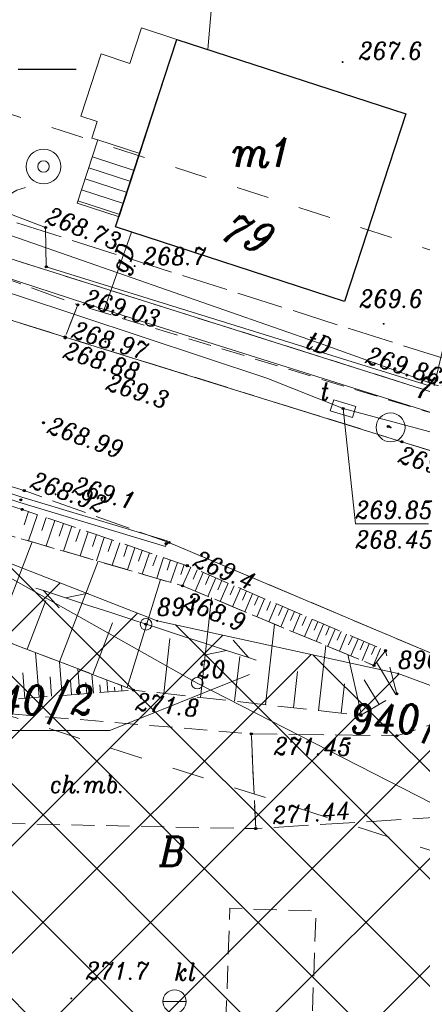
# Model space of a CAD drawing. Header units: metres. Extents: x 7435600 to 7436400, y 5537603 to 5538250.
# Tile 27 of 43: x 7436000 to 7436017, y 5537910 to 5537952. Entities that reach past the tile are written whole.
import ezdxf
from ezdxf.enums import TextEntityAlignment as Align

# ---------------------------------------------------------------- set-up
doc = ezdxf.new("R2010")
doc.units = ezdxf.units.M
doc.header["$MEASUREMENT"] = 0
for name, pattern in [('1.4_1.4', [2.8, 1.4, -1.4]), ('1.5_0.5', [2, 1.5, -0.5]), ('219-500', [0]), ('ktok02-500', [0]), ('mz1.0_0.5', [1.5, 1, -0.5]), ('mz1.25_0.5', [1.75, 1.25, -0.5]), ('mz2.0_0.5', [2.5, 2, -0.5])]:
    doc.linetypes.add(name, pattern=pattern)
doc.layers.get('0').update_dxf_attribs({"color": 2, "linetype": 'CONTINUOUS', "lineweight": 5})
doc.layers.add('!ramka', color=2, linetype='CONTINUOUS', lineweight=0)
doc.layers.add('BUIB02_02', color=7, linetype='CONTINUOUS', lineweight=0)
for name, color, linetype in [('000 Inne (niezydentyfikowane)', 7, 'CONTINUOUS'), ('121-Punkt osnowy szczegółowej', 7, 'CONTINUOUS'), ('121-Punkt osnowy szczegółowej-Atr103', 7, 'CONTINUOUS'), ('140-Punkty robocze', 7, 'CONTINUOUS'), ('202-Punkt graniczny stabilizowany trwale', 7, 'CONTINUOUS'), ('202-Punkt graniczny stabilizowany trwale-Atr103', 7, 'CONTINUOUS'), ('203-Punkt załamania granicy działki nie stabilizowany', 7, 'CONTINUOUS'), ('203-Punkt załamania granicy działki nie stabilizowany-Atr103', 7, 'CONTINUOUS'), ('210-Oznaczenie użytku', 7, 'CONTINUOUS'), ('211-Nr działki', 7, 'CONTINUOUS'), ('217-Granica konturu klasyfikcyjnego', 7, 'CONTINUOUS'), ('219-Linia granicy', 7, 'CONTINUOUS'), ('238-Punkt adresowy budynku', 7, 'CONTINUOUS'), ('312-Budynek (powierzchnia)', 7, 'CONTINUOUS'), ('312-Numer ewidencyjny budynku-Atr124', 7, 'CONTINUOUS'), ('352-schody (powierzchnia)', 7, 'CONTINUOUS'), ('403-Punkt określonej wysokości', 7, 'CONTINUOUS'), ('brama (linia)', 7, 'CONTINUOUS'), ('brama (linia) - symbol', 7, 'CONTINUOUS'), ('chodnik (powierzchnia)', 7, 'CONTINUOUS'), ('chodnik (powierzchnia)-Atr17', 7, 'CONTINUOUS'), ('jezdnia (powierzchnia)', 7, 'CONTINUOUS'), ('krawężnik (linia)', 7, 'CONTINUOUS'), ('Miejsce błędu lub ostrzeżenia po kontroli', 7, 'CONTINUOUS'), ('ogrodzenie trwałe (linia)', 7, 'CONTINUOUS'), ('osadnik kanalizacji lokalnej (dół Chambeau) (punkt)', 7, 'CONTINUOUS'), ('osadnik kanalizacji lokalnej (dół Chambeau) (punkt)-Atr17', 7, 'CONTINUOUS'), ('przewód gazowy (linia)', 7, 'CONTINUOUS'), ('przewód gazowy (linia)-Atr1', 7, 'CONTINUOUS'), ('przewód telekomunikacyjny (linia)', 7, 'CONTINUOUS'), ('przewód telekomunikacyjny (linia) - symbol', 7, 'CONTINUOUS'), ('przewód telekomunikacyjny (linia)-Atr1', 7, 'CONTINUOUS'), ('przewód telekomunikacyjny - projektowany lub w budowie (linia) - ob. projektowany', 7, 'CONTINUOUS'), ('przewód wodociągowy (linia)', 7, 'CONTINUOUS'), ('punkt o określonej wysokości (sieć telekomunikacyjna)', 7, 'CONTINUOUS'), ('punkt o określonej wysokości (sieć telekomunikacyjna)-Atr2', 7, 'CONTINUOUS'), ('punkt o określonej wysokości (sieć telekomunikacyjna)-Atr3', 7, 'CONTINUOUS'), ('punkt wysokościowy naturalny', 7, 'CONTINUOUS'), ('punkt wysokościowy naturalny-Atr2', 7, 'CONTINUOUS'), ('punkt wysokościowy sztuczny', 7, 'CONTINUOUS'), ('punkt wysokościowy sztuczny-Atr2', 7, 'CONTINUOUS'), ('rów melioracyjny  przydrożny (linia)', 7, 'CONTINUOUS'), ('skarpa nieumocniona (powierzchnia)', 7, 'CONTINUOUS'), ('Strefa osuwisk potencjalnych', 7, 'CONTINUOUS'), ('studnia (punkt)', 7, 'CONTINUOUS'), ('studzienka prostokątna - przewód telekomunikacyjny (punkt)', 7, 'CONTINUOUS'), ('studzienka prostokątna - przewód telekomunikacyjny (punkt)-Atr17', 7, 'CONTINUOUS'), ('słup (punkt)', 7, 'CONTINUOUS'), ('Wstawianie ramki sekcyjnej z opisem', 7, 'CONTINUOUS')]:
    doc.layers.add(name, color=color, linetype=linetype)
doc.styles.get("Standard").update_dxf_attribs({"font": 'italic_1250.shx', "width": 0.75})
doc.linetypes.add('902-500', pattern='A,3.75,0,[1,ksztalty.shx,S=0.5,R=0,X=0,Y=0],3.75', length=7.5)

# ---------------------------------------------------------------- blocks, each defined once
blk = doc.blocks.new('203')
at = {"linetype": 'Continuous', "lineweight": 0}
h = blk.add_hatch(color=0, dxfattribs=at)
edge = h.paths.add_edge_path()
edge.add_arc((0, 0), 0.045, 0, 360)
blk = doc.blocks.new('202')
at = {"color": 0, "linetype": 'Continuous', "lineweight": 0}
blk.add_circle((0, 0), 0.25, dxfattribs=at)
blk = doc.blocks.new('US13')
at = {"color": 0, "linetype": 'Continuous', "lineweight": 13}
for radius in [0.75, 0.25]:
    blk.add_circle((0, 0), radius, dxfattribs=at)
blk = doc.blocks.new('US07')
at = {"color": 0, "linetype": 'Continuous', "lineweight": 13}
for q in [(-0.5, 0), (0.5, 0)]:
    blk.add_line((0, 0), q, dxfattribs=at)
blk.add_circle((0, 0), 0.5, dxfattribs=at)
blk = doc.blocks.new('PT01')
at = {"color": 0, "linetype": 'Continuous', "lineweight": 13}
for p, q in [((4.65, 0), (3.784, 0.5)), ((0.65, 0), (0, 0)), ((0.65, 0), (1.65, 0)), ((1.65, 0), (2.65, 0)), ((2.65, 0), (3.65, 0)), ((3.65, 0), (2.784, -0.5)), ((3.65, 0), (4.65, 0)), ((4.65, 0), (5, 0))]:
    blk.add_line(p, q, dxfattribs=at)
blk = doc.blocks.new('PW01')
at = {"linetype": 'Continuous', "lineweight": 13}
h = blk.add_hatch(color=0, dxfattribs=at)
edge = h.paths.add_edge_path()
edge.add_arc((0, 0), 0.045, 0, 360)
blk = doc.blocks.new('121')
at = {"linetype": 'Continuous', "lineweight": 13}
h = blk.add_hatch(color=0, dxfattribs=at)
edge = h.paths.add_edge_path()
edge.add_arc((0, 0), 0.045, 0, 360)
at = {"color": 0, "linetype": 'Continuous', "lineweight": 13}
blk.add_circle((0, 0), 0.625, dxfattribs=at)
blk = doc.blocks.new('OK02')
at = {"color": 0, "linetype": 'Continuous', "lineweight": 0}
for centre, start, end in [((-1.5, 0), 0, 60), ((1.5, 0), 120, 180)]:
    blk.add_arc(centre, 1.5, start, end, dxfattribs=at)
blk = doc.blocks.new('SM04')
at = {"color": 0, "linetype": 'Continuous', "lineweight": 13}
blk.add_circle((0, 0), 0.25, dxfattribs=at)
blk = doc.blocks.new('US15B')
at = {"color": 0, "linetype": 'Continuous', "lineweight": 0}
blk.add_lwpolyline([(-0.5, -0.25), (0.5, -0.25), (0.5, 0.25), (-0.5, 0.25)], close=True, dxfattribs=at)
blk = doc.blocks.new('PW02')
at = {"linetype": 'Continuous', "lineweight": 13}
h = blk.add_hatch(color=0, dxfattribs=at)
edge = h.paths.add_edge_path()
edge.add_arc((0, 0), 0.045, 0, 360)
blk = doc.blocks.new('RAMKA500K')
at = {"color": 0}
blk.add_line((0, 200), (2.5, 200), dxfattribs=at)
blk = doc.blocks.new('PIKIETA')
at = {"color": 0}
blk.add_circle((0, 0), 0.045, dxfattribs=at)
blk = doc.blocks.new('801')
at = {"linetype": 'Continuous', "lineweight": 13}
h = blk.add_hatch(color=0, dxfattribs=at)
edge = h.paths.add_edge_path()
edge.add_arc((0, 0), 0.045, 0, 360)

msp = doc.modelspace()

# ---------------------------------------------------------------- hatches: boundary and pattern name
at = {"layer": 'BUIB02_02', "linetype": 'Continuous', "lineweight": 5}
h = msp.add_hatch(dxfattribs=at)
h.set_pattern_fill('CROSSHATCH', color=253, style=0, pattern_type=2)
h.set_pattern_definition([(45, (7435961.6253, 5537924.7712), (-2.319904, 2.319904), []), (315, (7435961.6253, 5537924.7712), (2.319904, 2.319904), [])])
h.paths.add_polyline_path([(7436043.44, 5537913.56), (7436060.08, 5537909.02), (7436072.46, 5537904.21), (7436080.45, 5537901.44), (7436125.26, 5537886.3), (7436123.85, 5537883.72), (7436121.78, 5537879.94), (7436111.81, 5537868.54), (7436097.96, 5537862.42), (7436082.82, 5537862.73), (7436056.09, 5537869.29), (7436015.82, 5537881.67), (7435957.74, 5537897.76), (7435948.84, 5537901.62), (7435934.32, 5537910.49), (7435934.03, 5537910.63), (7435939.24, 5537925.51), (7435940.01, 5537935.88), (7435938.04, 5537945.01), (7435935.67, 5537947.6), (7435945.85, 5537945.72), (7435954.28, 5537942.86), (7435969.69, 5537938.08), (7435996.02, 5537930.09), (7436005.99, 5537926.19), (7436016.39, 5537923.91), (7436023.56, 5537921.25)])

# ---------------------------------------------------------------- linework, layer by layer
at = {"layer": '!ramka', "color": 251, "linetype": 'Continuous', "lineweight": 13}
msp.add_3dface([(7435692.445, 5538052.761), (7436192.445, 5538052.761), (7436192.445, 5537747.761), (7435692.445, 5537747.761)], dxfattribs=at)
at = {"layer": '000 Inne (niezydentyfikowane)', "color": 251, "linetype": 'Continuous', "lineweight": 13, "flags": 128}
for points in [[(7436000.44, 5537930.91), (7436000.25, 5537930.33)], [(7436000.83, 5537930.78), (7436000.44, 5537929.64)], [(7436001.21, 5537930.65), (7436001.02, 5537930.09)], [(7436001.58, 5537930.52), (7436001.21, 5537929.42)], [(7436001.95, 5537930.39), (7436001.77, 5537929.85)], [(7436002.31, 5537930.27), (7436001.95, 5537929.2)], [(7436002.67, 5537930.15), (7436002.49, 5537929.62)], [(7436003.02, 5537930.03), (7436002.67, 5537928.99)], [(7435999.02, 5537925.48), (7436000.6, 5537929.6)], [(7436003.37, 5537929.91), (7436003.2, 5537929.4)], [(7436003.71, 5537929.79), (7436003.37, 5537928.78)], [(7436004.05, 5537929.68), (7436003.88, 5537929.18)], [(7436004.38, 5537929.56), (7436004.05, 5537928.59)], [(7436004.71, 5537929.45), (7436004.55, 5537928.97)], [(7436005.03, 5537929.34), (7436004.71, 5537928.39)], [(7436005.35, 5537929.23), (7436005.19, 5537928.77)], [(7436005.66, 5537929.13), (7436005.35, 5537928.21)], [(7436001.78, 5537924.42), (7436003.45, 5537928.76)], [(7436005.97, 5537929.02), (7436005.81, 5537928.57)], [(7436006.27, 5537928.92), (7436005.97, 5537928.03)], [(7436006.57, 5537928.82), (7436006.42, 5537928.38)], [(7436006.87, 5537928.71), (7436006.57, 5537927.85)], [(7436007.16, 5537928.62), (7436007.01, 5537928.19)], [(7436007.44, 5537928.51), (7436007.09, 5537927.7)], [(7436007.71, 5537928.39), (7436007.54, 5537927.99)], [(7436007.98, 5537928.27), (7436007.63, 5537927.47)], [(7436004.69, 5537923.31), (7436006.13, 5537927.98)], [(7436008.25, 5537928.16), (7436008.08, 5537927.76)], [(7436008.52, 5537928.04), (7436008.17, 5537927.24)], [(7436008.78, 5537927.93), (7436008.61, 5537927.53)], [(7436009.05, 5537927.82), (7436008.71, 5537927.02)], [(7436009.31, 5537927.7), (7436009.14, 5537927.31)], [(7436009.58, 5537927.59), (7436009.24, 5537926.8)], [(7436009.84, 5537927.48), (7436009.67, 5537927.08)], [(7436000.38, 5537924.96), (7436001.19, 5537927.07)], [(7436007.86, 5537922.88), (7436008.34, 5537927.18)], [(7436010.1, 5537927.36), (7436009.77, 5537926.58)], [(7436010.36, 5537927.25), (7436010.19, 5537926.86)], [(7436010.62, 5537927.14), (7436010.29, 5537926.36)], [(7436010.88, 5537927.03), (7436010.72, 5537926.64)], [(7436011.14, 5537926.92), (7436010.81, 5537926.15)], [(7436011.4, 5537926.81), (7436011.23, 5537926.42)], [(7436011.65, 5537926.7), (7436011.32, 5537925.93)], [(7436011.91, 5537926.59), (7436011.74, 5537926.21)], [(7436012.16, 5537926.48), (7436011.84, 5537925.72)], [(7436012.42, 5537926.37), (7436012.25, 5537925.99)], [(7436012.67, 5537926.26), (7436012.34, 5537925.51)], [(7436012.92, 5537926.15), (7436012.76, 5537925.78)], [(7436003.22, 5537923.87), (7436004.07, 5537926.1)], [(7436010.67, 5537922.57), (7436011.05, 5537926.05)], [(7436013.17, 5537926.05), (7436012.85, 5537925.3)], [(7436013.42, 5537925.94), (7436013.26, 5537925.57)], [(7436013.67, 5537925.83), (7436013.35, 5537925.09)], [(7436013.92, 5537925.73), (7436013.76, 5537925.36)], [(7436006.28, 5537923.05), (7436006.54, 5537925.42)], [(7436014.16, 5537925.62), (7436013.85, 5537924.88)], [(7436014.41, 5537925.51), (7436014.25, 5537925.15)], [(7436014.66, 5537925.41), (7436014.34, 5537924.68)], [(7436014.9, 5537925.3), (7436014.74, 5537924.94)], [(7436012.95, 5537922.31), (7436013.26, 5537925.12)], [(7436015.14, 5537925.2), (7436014.83, 5537924.47)], [(7436015.39, 5537925.09), (7436015.23, 5537924.73)], [(7436015.63, 5537924.99), (7436015.32, 5537924.27)], [(7436000.9, 5537922.89), (7436000.75, 5537924.82)], [(7436001.89, 5537922.97), (7436001.78, 5537924.42)], [(7436009.33, 5537922.72), (7436009.55, 5537924.65)], [(7436014.8, 5537922.12), (7436014.21, 5537924.73)], [(7436002.65, 5537923.02), (7436002.57, 5537924.12)], [(7436011.87, 5537922.43), (7436012.04, 5537924)], [(7436016.28, 5537923.01), (7436015.45, 5537924.4)], [(7436000.28, 5537922.84), (7436000.2, 5537923.95)], [(7436001.43, 5537922.93), (7436001.37, 5537923.77)], [(7436002.3, 5537923), (7436002.25, 5537923.63)], [(7436003.24, 5537923.07), (7436003.18, 5537923.89)], [(7436003.86, 5537923.12), (7436003.82, 5537923.64)], [(7436015.56, 5537922.58), (7436014.92, 5537923.64)], [(7436002.96, 5537923.05), (7436002.92, 5537923.52)], [(7436003.55, 5537923.09), (7436003.52, 5537923.43)], [(7436004.16, 5537923.14), (7436004.15, 5537923.33)], [(7436004.47, 5537923.16), (7436004.45, 5537923.4)], [(7436013.93, 5537922.2), (7436014.07, 5537923.47)]]:
    msp.add_lwpolyline(points, dxfattribs=at)
at = {"layer": '211-Nr działki', "color": 96, "linetype": 'Continuous', "lineweight": 13}
for points in [[(7436003.956, 5537921.461), (7436009.975, 5537923.872)], [(7435997.535, 5537921.461), (7436003.956, 5537921.461)]]:
    msp.add_lwpolyline(points, dxfattribs=at)
at = {"layer": '217-Granica konturu klasyfikcyjnego', "color": 3, "linetype": '1.5_0.5', "lineweight": 13, "flags": 128}
msp.add_lwpolyline([(7435982.96, 5537947.11), (7436017.98, 5537936.02)], dxfattribs=at)
at = {"layer": '219-Linia granicy', "color": 96, "linetype": '219-500', "lineweight": 13, "flags": 128}
for points in [[(7435982.96, 5537947.11), (7436017.98, 5537936.02)], [(7435996.02, 5537930.09), (7436007.72, 5537923.5)], [(7436028.64, 5537912.8), (7436007.72, 5537923.5)]]:
    msp.add_lwpolyline(points, dxfattribs=at)
at = {"layer": '219-Linia granicy', "color": 96, "linetype": '219-500', "lineweight": 20, "flags": 128}
for points in [[(7435996.02, 5537930.09), (7436005.99, 5537926.19)], [(7436005.99, 5537926.19), (7436016.39, 5537923.91)], [(7436016.39, 5537923.91), (7436023.56, 5537921.25)]]:
    msp.add_lwpolyline(points, dxfattribs=at)
at = {"layer": '312-Budynek (powierzchnia)', "color": 251, "linetype": 'Continuous', "lineweight": 25, "flags": 128}
for points in [[(7436004.2, 5537943.19), (7436006.84, 5537951.28)], [(7436006.84, 5537951.28), (7436016.71, 5537948.07)], [(7436016.71, 5537948.07), (7436014.07, 5537939.98)], [(7436014.07, 5537939.98), (7436004.2, 5537943.19)]]:
    msp.add_lwpolyline(points, dxfattribs=at)
at = {"layer": '352-schody (powierzchnia)', "color": 251, "linetype": 'Continuous', "lineweight": 13}
for p, q in [((7436005.32, 5537951.78), (7436004.81, 5537950.25)), ((7436006.84, 5537951.28), (7436005.32, 5537951.78)), ((7436005.24, 5537946.36), (7436006.84, 5537951.28)), ((7436003.58, 5537950.66), (7436002.7, 5537947.97)), ((7436004.81, 5537950.25), (7436003.58, 5537950.66)), ((7436002.7, 5537947.97), (7436003.41, 5537947.75)), ((7436003.41, 5537947.75), (7436003.18, 5537947.03)), ((7436002.54, 5537944.22), (7436003.43, 5537946.95)), ((7436003.18, 5537947.03), (7436003.43, 5537946.95)), ((7436003.43, 5537946.95), (7436005.24, 5537946.36)), ((7436003.2, 5537946.22), (7436005, 5537945.63)), ((7436005.24, 5537946.36), (7436004.35, 5537943.63)), ((7436003.04, 5537945.75), (7436004.85, 5537945.16)), ((7436002.89, 5537945.27), (7436004.69, 5537944.68)), ((7436002.73, 5537944.8), (7436004.54, 5537944.21)), ((7436004.35, 5537943.63), (7436002.54, 5537944.22)), ((7436002.57, 5537944.32), (7436004.38, 5537943.73))]:
    msp.add_line(p, q, dxfattribs=at)
at = {"layer": 'brama (linia)', "color": 251, "linetype": 'ktok02-500', "lineweight": 13, "flags": 128}
msp.add_lwpolyline([(7435997.13, 5537944.71), (7436001.18, 5537943.17)], dxfattribs=at)
at = {"layer": 'chodnik (powierzchnia)', "color": 251, "linetype": 'mz1.0_0.5', "lineweight": 13, "flags": 128}
for points in [[(7436039.35, 5537926.69), (7436041.69, 5537927.55), (7436034.78, 5537929.76), (7436034.09, 5537930.03), (7436026.08, 5537932.6), (7436018.67, 5537934.94), (7436017.51, 5537935.26), (7436002.57, 5537939.83), (7436002.02, 5537938.44), (7436025.95, 5537930.99), (7436033.49, 5537928.6)], [(7436010.24, 5537917.22), (7436010.05, 5537921.31), (7435995.73, 5537922.5), (7435995.75, 5537917.51)], [(7436008.88, 5537906.82), (7436008.73, 5537904.06), (7436012.45, 5537903.85), (7436012.58, 5537906.28), (7436012.84, 5537913.66), (7436009.13, 5537913.78)]]:
    msp.add_lwpolyline(points, close=True, dxfattribs=at)
at = {"layer": 'jezdnia (powierzchnia)', "color": 251, "linetype": '1.5_0.5', "lineweight": 13, "flags": 128}
for points in [[(7435787.98, 5537999.13), (7435812.53, 5537991.36), (7435837.49, 5537983.4), (7435851.56, 5537978.92), (7435872.9, 5537972.2), (7435884.62, 5537968.52), (7435893.22, 5537965.82), (7435917.63, 5537958.09), (7435931.26, 5537953.8), (7435946.49, 5537948.88), (7435956.04, 5537945.83), (7435981.79, 5537937.53), (7436000.26, 5537931.81), (7436006.5, 5537929.57), (7436018.45, 5537924.52), (7436030.52, 5537919.43), (7436040.91, 5537915.64), (7436044.65, 5537914.31), (7436047.5, 5537913.32), (7436048.48, 5537913.11), (7436051.09, 5537912.8), (7436055.46, 5537912.3), (7436060.57, 5537911.81), (7436062.36, 5537911.5), (7436063.03, 5537911.36), (7436070.16, 5537909.02), (7436075.77, 5537907.07), (7436087.88, 5537902.7), (7436092.65, 5537900.86), (7436104.8, 5537895.98), (7436111.99, 5537892.99), (7436117.36, 5537890.77), (7436120.52, 5537889.46), (7436121.95, 5537888.81), (7436122.58, 5537888.36), (7436123.09, 5537887.94), (7436123.7, 5537887.23), (7436124.27, 5537886.43), (7436124.63, 5537885.44), (7436124.96, 5537883.49), (7436124.82, 5537882.04), (7436132.59, 5537891.94), (7436128.79, 5537893.6), (7436127.56, 5537894.18), (7436120.05, 5537897.35), (7436109.2, 5537901.85), (7436098.73, 5537906.14), (7436090.27, 5537909.41), (7436082.51, 5537912.25), (7436078.14, 5537913.79), (7436065.14, 5537918.22), (7436053.81, 5537921.98), (7436047.55, 5537924.02), (7436039.35, 5537926.69), (7436033.49, 5537928.6), (7436025.95, 5537930.99), (7436016.54, 5537933.92), (7436002.02, 5537938.44), (7435996.37, 5537940.2), (7435994.48, 5537940.74), (7435983.95, 5537944.1), (7435976.31, 5537946.5), (7435971.56, 5537947.96), (7435963.8, 5537950.41), (7435957.25, 5537952.56), (7435948.59, 5537955.3), (7435932.89, 5537960.3), (7435919.95, 5537964.35), (7435895.13, 5537972.13), (7435875.07, 5537978.57), (7435853.94, 5537985.24), (7435845.26, 5537987.99), (7435839.58, 5537989.79), (7435830.87, 5537992.55), (7435814.74, 5537997.65), (7435806.05, 5538000.41), (7435789.9, 5538005.53), (7435788.87, 5538002.22)], [(7435994.48, 5537940.74), (7435996.37, 5537940.2), (7436002.02, 5537938.44), (7436002.57, 5537939.83), (7435997.45, 5537941.7), (7435994.95, 5537942.36)], [(7436028.02, 5537918.04), (7436027.59, 5537915.91), (7436023.85, 5537916.03), (7436022.85, 5537917.34), (7436021.14, 5537917.9), (7436010.24, 5537917.22), (7436010.05, 5537921.31), (7436016.33, 5537921.23), (7436018.71, 5537922)]]:
    msp.add_lwpolyline(points, close=True, dxfattribs=at)
at = {"layer": 'krawężnik (linia)', "color": 251, "linetype": 'Continuous', "lineweight": 13, "flags": 128}
for points in [[(7436002.02, 5537938.44), (7435996.37, 5537940.2), (7435994.48, 5537940.74), (7435983.95, 5537944.1), (7435976.31, 5537946.5), (7435971.56, 5537947.96), (7435963.8, 5537950.41), (7435957.25, 5537952.56), (7435948.59, 5537955.3), (7435932.89, 5537960.3), (7435919.95, 5537964.35), (7435895.13, 5537972.13), (7435875.07, 5537978.57), (7435853.94, 5537985.24), (7435845.26, 5537987.99), (7435839.58, 5537989.79), (7435830.87, 5537992.55), (7435814.74, 5537997.65), (7435806.05, 5538000.41), (7435789.9, 5538005.53)], [(7436132.59, 5537891.94), (7436128.79, 5537893.6), (7436127.56, 5537894.18), (7436120.05, 5537897.35), (7436109.2, 5537901.85), (7436098.73, 5537906.14), (7436090.27, 5537909.41), (7436082.51, 5537912.25), (7436078.14, 5537913.79), (7436065.14, 5537918.22), (7436053.81, 5537921.98), (7436047.55, 5537924.02), (7436039.35, 5537926.69), (7436033.49, 5537928.6), (7436025.95, 5537930.99), (7436016.54, 5537933.92), (7436002.02, 5537938.44), (7435996.37, 5537940.2), (7435994.48, 5537940.74), (7435983.95, 5537944.1), (7435976.31, 5537946.5), (7435971.56, 5537947.96), (7435963.8, 5537950.41)], [(7436002.02, 5537938.44), (7436016.54, 5537933.92), (7436025.95, 5537930.99), (7436033.49, 5537928.6), (7436039.35, 5537926.69), (7436047.55, 5537924.02), (7436053.81, 5537921.98), (7436065.14, 5537918.22), (7436078.14, 5537913.79), (7436082.51, 5537912.25), (7436090.27, 5537909.41), (7436098.73, 5537906.14), (7436109.2, 5537901.85), (7436120.05, 5537897.35), (7436127.56, 5537894.18), (7436128.79, 5537893.6), (7436132.59, 5537891.94)], [(7436060.57, 5537911.81), (7436055.46, 5537912.3), (7436051.09, 5537912.8), (7436048.48, 5537913.11), (7436047.5, 5537913.32), (7436044.65, 5537914.31), (7436040.91, 5537915.64), (7436030.52, 5537919.43), (7436018.45, 5537924.52), (7436006.5, 5537929.57)]]:
    msp.add_lwpolyline(points, dxfattribs=at)
at = {"layer": 'Miejsce błędu lub ostrzeżenia po kontroli', "color": 214, "linetype": '1.4_1.4', "lineweight": 13, "flags": 128}
for points in [[(7435942.54, 5537965.49), (7435996.65, 5537949.04), (7436064.9, 5537926.91), (7436099.32, 5537915.75), (7436131.86, 5537901.49)], [(7436121.51, 5537879.44), (7436086.31, 5537893.58), (7436036.83, 5537910.19), (7435996.36, 5537923.13), (7435965.36, 5537932.47), (7435931.39, 5537911.93)]]:
    msp.add_lwpolyline(points, dxfattribs=at)
at = {"layer": 'ogrodzenie trwałe (linia)', "color": 251, "linetype": '902-500', "lineweight": 13, "flags": 128}
for points in [[(7435995.28, 5537963.46), (7435998.2, 5537963.78), (7436008.7, 5537958.31), (7436014.19, 5537955.44), (7436021.62, 5537951.9), (7436017.93, 5537936.28), (7436001.21, 5537941.47)], [(7436001.21, 5537941.47), (7436001.18, 5537943.17)]]:
    msp.add_lwpolyline(points, dxfattribs=at)
at = {"layer": 'przewód gazowy (linia)', "color": 40, "linetype": 'Continuous', "lineweight": 13, "flags": 128}
for points in [[(7436115.36, 5537902.41), (7436086.96, 5537911.98), (7436069.03, 5537918.12), (7436049.03, 5537925.09), (7436028.69, 5537931.7), (7436019.45, 5537934.66), (7436003.71, 5537939.63), (7435979.37, 5537947.59), (7435943.65, 5537961.27)], [(7436003.71, 5537939.63), (7436004.89, 5537942.97)]]:
    msp.add_lwpolyline(points, dxfattribs=at)
at = {"layer": 'przewód telekomunikacyjny (linia)', "color": 30, "linetype": 'Continuous', "lineweight": 13, "flags": 128}
for points in [[(7435943.53, 5537958.19), (7435981.13, 5537946.12), (7435985.96, 5537944.59), (7435999.97, 5537940.23), (7436010.72, 5537936.66), (7436014.01, 5537935.35), (7436017.71, 5537934.36), (7436025.16, 5537932.12), (7436036.65, 5537928.62), (7436050.47, 5537924.04), (7436064.43, 5537919.12), (7436073.85, 5537915.97), (7436089.58, 5537910.49), (7436113.88, 5537900.57), (7436129.588, 5537894.208)], [(7436130.051, 5537895.309), (7436124.6, 5537897.76), (7436116.25, 5537901.53), (7436109.09, 5537903.89), (7436095.83, 5537908.38), (7436076.93, 5537915.79), (7436067.21, 5537919.52), (7436042.88, 5537927.41), (7436013.15, 5537938.11), (7435996, 5537944.11), (7435981.96, 5537949.04)]]:
    msp.add_lwpolyline(points, dxfattribs=at)
at = {"layer": 'przewód telekomunikacyjny - projektowany lub w budowie (linia) - ob. projektowany', "color": 30, "linetype": 'mz2.0_0.5', "lineweight": 13, "flags": 128}
msp.add_lwpolyline([(7435792.843, 5538009.737), (7435824.83, 5537998.33), (7435855.01, 5537989.2), (7435890.63, 5537977.66), (7435960.78, 5537956.17), (7435995.22, 5537944.87), (7436035.99, 5537931.9), (7436029.28, 5537911.61)], dxfattribs=at)
at = {"layer": 'przewód wodociągowy (linia)', "color": 5, "linetype": 'Continuous', "lineweight": 13, "flags": 128}
msp.add_lwpolyline([(7436008.18, 5537950.85), (7436008.57, 5537955.39), (7436009.34, 5537958.17), (7436012.29, 5537961.23), (7436014.39, 5537967.87)], dxfattribs=at)
at = {"layer": 'punkt o określonej wysokości (sieć telekomunikacyjna)-Atr2', "color": 251, "lineweight": 13, "flags": 128}
msp.add_lwpolyline([(7436014.01, 5537935.35), (7436014.54, 5537930.37), (7436017.686, 5537930.37)], dxfattribs=at)
at = {"layer": 'rów melioracyjny  przydrożny (linia)', "color": 251, "linetype": 'Continuous', "lineweight": 13}
for p, q in [((7435993.882, 5537933.411), (7436000.072, 5537931.291)), ((7435993.958, 5537933.649), (7436000.148, 5537931.529)), ((7436000.072, 5537931.291), (7436006.344, 5537929.4)), ((7436000.148, 5537931.529), (7436006.416, 5537929.64)), ((7436006.416, 5537929.64), (7436006.344, 5537929.4))]:
    msp.add_line(p, q, dxfattribs=at)
at = {"layer": 'skarpa nieumocniona (powierzchnia)', "color": 251, "linetype": 'mz1.25_0.5', "lineweight": 13, "flags": 128}
for points in [[(7436015.84, 5537924.9), (7436015.34, 5537924.26), (7436007.08, 5537927.7), (7435999.83, 5537929.82), (7435981.94, 5537935.54), (7435962.85, 5537941.28), (7435956.53, 5537943.05), (7435957.06, 5537944.31), (7435963.09, 5537942.51), (7435981.71, 5537936.64), (7436000.17, 5537931), (7436007.29, 5537928.57)], [(7435956.18, 5537941.96), (7435961.99, 5537939.66), (7436004.97, 5537923.2), (7435995.73, 5537922.5), (7435989.16, 5537925.21), (7435980.34, 5537927.46), (7435972.05, 5537929.18), (7435966.45, 5537929.74), (7435960.98, 5537930.49), (7435957.78, 5537929.18), (7435952.72, 5537927.01), (7435950.44, 5537924.68), (7435945.85, 5537920.16), (7435943.36, 5537918.26), (7435938.95, 5537915.67), (7435936.52, 5537915.42), (7435934.5, 5537914.38), (7435930.96, 5537912.14), (7435927.93, 5537913.63), (7435928.19, 5537913.84), (7435936.04, 5537920.66), (7435937.9, 5537922.28), (7435941.67, 5537925.05), (7435944.55, 5537927.82), (7435949.93, 5537931.31), (7435954.28, 5537942.86)], [(7436014.78, 5537922.11), (7436016.33, 5537923.04), (7436015.84, 5537924.9), (7436015.34, 5537924.26), (7436007.08, 5537927.7), (7435999.83, 5537929.82), (7435981.94, 5537935.54), (7435962.85, 5537941.28), (7435956.53, 5537943.05), (7435956.18, 5537941.96), (7435961.99, 5537939.66), (7436004.97, 5537923.2)]]:
    msp.add_lwpolyline(points, close=True, dxfattribs=at)
at = {"layer": 'Strefa osuwisk potencjalnych', "color": 253, "linetype": 'Continuous', "lineweight": 13, "flags": 128}
msp.add_lwpolyline([(7435954.28, 5537942.86), (7435969.69, 5537938.08), (7435996.02, 5537930.09), (7436005.99, 5537926.19), (7436016.39, 5537923.91), (7436023.56, 5537921.25), (7436043.44, 5537913.56), (7436060.08, 5537909.02), (7436072.46, 5537904.21), (7436080.45, 5537901.44), (7436125.26, 5537886.3), (7436123.85, 5537883.72), (7436121.78, 5537879.94), (7436111.81, 5537868.54), (7436097.96, 5537862.42), (7436082.82, 5537862.73), (7436056.09, 5537869.29), (7436015.82, 5537881.67), (7435957.74, 5537897.76)], dxfattribs=at)
msp.add_lwpolyline([(7435954.28, 5537942.86), (7435969.69, 5537938.08), (7435996.02, 5537930.09), (7436005.99, 5537926.19), (7436016.39, 5537923.91), (7436023.56, 5537921.25), (7436043.44, 5537913.56), (7436060.08, 5537909.02), (7436072.46, 5537904.21), (7436080.45, 5537901.44), (7436125.26, 5537886.3), (7436123.85, 5537883.72), (7436121.78, 5537879.94), (7436111.81, 5537868.54), (7436097.96, 5537862.42), (7436082.82, 5537862.73), (7436056.09, 5537869.29), (7436015.82, 5537881.67), (7435957.74, 5537897.76)], dxfattribs=at)
msp.add_lwpolyline([(7435954.28, 5537942.86), (7435969.69, 5537938.08), (7435996.02, 5537930.09), (7436005.99, 5537926.19), (7436016.39, 5537923.91), (7436023.56, 5537921.25), (7436043.44, 5537913.56), (7436060.08, 5537909.02), (7436072.46, 5537904.21), (7436080.45, 5537901.44), (7436125.26, 5537886.3), (7436123.85, 5537883.72), (7436121.78, 5537879.94), (7436111.81, 5537868.54), (7436097.96, 5537862.42), (7436082.82, 5537862.73), (7436056.09, 5537869.29), (7436015.82, 5537881.67), (7435957.74, 5537897.76)], dxfattribs=at)

# ---------------------------------------------------------------- block references
at = {"layer": '121-Punkt osnowy szczegółowej', "color": 251, "linetype": 'Continuous', "lineweight": 13}
msp.add_blockref('121', (7436016.06, 5537934.54), dxfattribs=at)
at = {"layer": '140-Punkty robocze', "color": 1, "linetype": 'Continuous', "lineweight": 13}
for p in [(7436001.18, 5537943.17), (7436001.21, 5537941.47), (7436002.57, 5537939.83), (7436002.02, 5537938.44), (7436002.02, 5537938.4), (7436014.01, 5537935.35), (7436001.09, 5537934.74), (7436015.96, 5537934.58), (7436016.54, 5537933.92), (7436000.26, 5537931.81), (7436000.11, 5537931.41), (7436000.17, 5537931), (7436006.38, 5537929.52), (7436006.5, 5537929.57), (7436007.29, 5537928.57), (7436007.08, 5537927.7), (7436005.51, 5537926.04), (7436015.84, 5537924.9), (7436015.34, 5537924.26), (7436004.97, 5537923.2), (7436016.33, 5537923.04), (7436014.78, 5537922.11), (7436010.05, 5537921.31), (7436016.33, 5537921.23), (7436014.26, 5537920.9), (7436010.24, 5537917.22)]:
    msp.add_blockref('PIKIETA', p, dxfattribs=at)
at = {"layer": '202-Punkt graniczny stabilizowany trwale', "color": 3, "linetype": 'Continuous', "lineweight": 13}
msp.add_blockref('202', (7436007.72, 5537923.5), dxfattribs=at)
at = {"layer": '203-Punkt załamania granicy działki nie stabilizowany', "color": 3, "linetype": 'Continuous', "lineweight": 13}
for p in [(7436005.99, 5537926.19), (7436016.39, 5537923.91)]:
    msp.add_blockref('203', p, dxfattribs=at)
at = {"layer": '403-Punkt określonej wysokości', "color": 251, "linetype": 'Continuous', "lineweight": 13}
for p in [(7436001.18, 5537943.17), (7436001.21, 5537941.47), (7436002.57, 5537939.83), (7436002.02, 5537938.44), (7436002.02, 5537938.4), (7436014.01, 5537935.35), (7436001.09, 5537934.74), (7436015.96, 5537934.58), (7436016.54, 5537933.92), (7436000.26, 5537931.81), (7436000.11, 5537931.41), (7436000.17, 5537931), (7436006.38, 5537929.52), (7436006.5, 5537929.57), (7436007.29, 5537928.57), (7436007.08, 5537927.7), (7436005.51, 5537926.04), (7436015.84, 5537924.9), (7436015.34, 5537924.26), (7436004.97, 5537923.2), (7436016.33, 5537923.04), (7436014.78, 5537922.11), (7436010.05, 5537921.31), (7436016.33, 5537921.23), (7436014.26, 5537920.9), (7436010.24, 5537917.22)]:
    msp.add_blockref('801', p, dxfattribs=at)
at = {"layer": 'brama (linia) - symbol', "color": 251, "linetype": 'Continuous', "lineweight": 13, "rotation": 339.181}
msp.add_blockref('OK02', (7435999.155, 5537943.94), dxfattribs=at)
at = {"layer": 'osadnik kanalizacji lokalnej (dół Chambeau) (punkt)', "color": 251, "linetype": 'Continuous', "lineweight": 13, "rotation": 179.999}
msp.add_blockref('US07', (7436006.74, 5537909.76), dxfattribs=at)
at = {"layer": 'przewód telekomunikacyjny (linia) - symbol', "color": 30, "linetype": 'Continuous', "lineweight": 13}
for rotation in [161.784, 161.784, 342.033, 342.033]:
    msp.add_blockref('PT01', (7436005.51, 5537926.04), dxfattribs=dict(at, rotation=rotation))
at = {"layer": 'punkt o określonej wysokości (sieć telekomunikacyjna)', "color": 30, "linetype": 'Continuous', "lineweight": 13, "rotation": 343.976}
msp.add_blockref('PW01', (7436014.01, 5537935.35), dxfattribs=at)
at = {"layer": 'punkt wysokościowy naturalny', "color": 251, "linetype": 'Continuous', "lineweight": 13}
for p in [(7436013.99, 5537950.31), (7436005.02, 5537941.5), (7436015.76, 5537939.01), (7436003.76, 5537938.24), (7436001.61, 5537931.65), (7436000.11, 5537931.41), (7436007.29, 5537928.57), (7436007.08, 5537927.7), (7436004.97, 5537923.2), (7436002.29, 5537909.89)]:
    msp.add_blockref('PW01', p, dxfattribs=at)
at = {"layer": 'punkt wysokościowy sztuczny', "color": 251, "linetype": 'Continuous', "lineweight": 13}
for p in [(7436001.18, 5537943.17), (7436002.57, 5537939.83), (7436002.02, 5537938.44), (7436002.02, 5537938.4), (7436001.09, 5537934.74), (7436016.54, 5537933.92), (7436000.26, 5537931.81), (7436010.05, 5537921.31), (7436010.24, 5537917.22)]:
    msp.add_blockref('PW02', p, dxfattribs=at)
at = {"layer": 'studnia (punkt)', "color": 251, "linetype": 'Continuous', "lineweight": 13}
msp.add_blockref('US13', (7436001.09, 5537945.8), dxfattribs=at)
at = {"layer": 'studzienka prostokątna - przewód telekomunikacyjny (punkt)', "color": 30, "linetype": 'Continuous', "lineweight": 13, "rotation": 343.2519999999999}
msp.add_blockref('US15B', (7436014.01, 5537935.35), dxfattribs=at)
at = {"layer": 'słup (punkt)', "color": 251, "linetype": 'Continuous', "lineweight": 13}
msp.add_blockref('SM04', (7436005.51, 5537926.04), dxfattribs=at)
at = {"layer": 'Wstawianie ramki sekcyjnej z opisem', "color": 251, "linetype": 'Continuous', "lineweight": 13}
msp.add_blockref('RAMKA500K', (7436000, 5537750), dxfattribs=at)

# ---------------------------------------------------------------- texts
at = {"layer": '121-Punkt osnowy szczegółowej-Atr103', "color": 251, "lineweight": 13, "oblique": 15, "width": 0.9}
msp.add_text('712313.1.10180', height=0.9, dxfattribs=at).set_placement((7436017.06, 5537935.54), align=Align.BOTTOM_LEFT)
at = {"layer": '202-Punkt graniczny stabilizowany trwale-Atr103', "color": 251, "lineweight": 13, "width": 0.9}
msp.add_text('20', height=0.75, dxfattribs=at).set_placement((7436007.72, 5537923.5), align=Align.BOTTOM_LEFT)
msp.add_text('20', height=0.75, dxfattribs=at).set_placement((7436007.72, 5537923.5), align=Align.BOTTOM_LEFT)
at = {"layer": '203-Punkt załamania granicy działki nie stabilizowany-Atr103', "color": 251, "lineweight": 13, "width": 0.9}
for s, p in [('891', (7436005.99, 5537926.19)), ('891', (7436005.99, 5537926.19)), ('890', (7436016.39, 5537923.91)), ('890', (7436016.39, 5537923.91))]:
    msp.add_text(s, height=0.75, dxfattribs=at).set_placement(p, align=Align.BOTTOM_LEFT)
at = {"layer": '210-Oznaczenie użytku', "color": 96, "linetype": 'Continuous', "lineweight": 13, "width": 0.9}
msp.add_text('B', height=1.25, dxfattribs=at).set_placement((7436006.09, 5537915.61))
at = {"layer": '211-Nr działki', "color": 96, "linetype": 'Continuous', "lineweight": 20, "width": 0.9}
for p in [(7435998.163, 5537922.15), (7436014.31, 5537921.33)]:
    msp.add_text('940/2', height=1.25, dxfattribs=at).set_placement(p)
at = {"layer": '238-Punkt adresowy budynku', "color": 251, "linetype": 'Continuous', "lineweight": 13, "oblique": 15, "width": 0.9}
msp.add_text('79', height=1.25, rotation=341.867, dxfattribs=at).set_placement((7436009.57, 5537942.36), align=Align.CENTER)
at = {"layer": '312-Numer ewidencyjny budynku-Atr124', "color": 251, "lineweight": 13, "width": 0.9}
msp.add_text('m1', height=1.25, dxfattribs=at).set_placement((7436010.54, 5537946.41), align=Align.MIDDLE_CENTER)
at = {"layer": 'chodnik (powierzchnia)-Atr17', "color": 251, "lineweight": 13, "width": 0.9}
msp.add_text('ch.mb.', height=0.75, dxfattribs=at).set_placement((7436001.36, 5537918.76))
at = {"layer": 'osadnik kanalizacji lokalnej (dół Chambeau) (punkt)-Atr17', "color": 251, "lineweight": 13, "width": 0.9}
msp.add_text('kl', height=0.75, dxfattribs=at).set_placement((7436006.74, 5537910.66))
at = {"layer": 'przewód gazowy (linia)-Atr1', "color": 251, "lineweight": 13, "width": 0.9}
msp.add_text('gD', height=0.75, rotation=70.542, dxfattribs=at).set_placement((7436004.29, 5537941.27), align=Align.MIDDLE_LEFT)
at = {"layer": 'przewód telekomunikacyjny (linia)-Atr1', "color": 30, "lineweight": 13, "width": 0.9}
msp.add_text('tD', height=0.75, rotation=-19.283, dxfattribs=at).set_placement((7436012.46, 5537938.35), align=Align.MIDDLE_LEFT)
at = {"layer": 'punkt o określonej wysokości (sieć telekomunikacyjna)-Atr2', "color": 30, "lineweight": 13, "width": 0.9}
msp.add_text('269.85', height=0.75, dxfattribs=at).set_placement((7436014.54, 5537930.378), align=Align.BOTTOM_LEFT)
at = {"layer": 'punkt o określonej wysokości (sieć telekomunikacyjna)-Atr3', "color": 30, "lineweight": 13, "width": 0.9}
msp.add_text('268.45', height=0.75, dxfattribs=at).set_placement((7436014.54, 5537929.103), align=Align.BOTTOM_LEFT)
at = {"layer": 'punkt wysokościowy naturalny-Atr2', "color": 251, "lineweight": 13, "width": 0.9}
for s, p in [('267.6', (7436014.69, 5537950.42)), ('268.7', (7436005.39, 5537941.55)), ('269.6', (7436014.72, 5537939.72)), ('271.7', (7436002.92, 5537910.71))]:
    msp.add_text(s, height=0.75, dxfattribs=at).set_placement(p)
for s, rotation, p in [('269.3', -18.05, (7436003.73, 5537936.18)), ('269.1', -15.881, (7436002.3, 5537931.72)), ('269.4', -23.231, (7436007.49, 5537928.57)), ('268.9', 337.39, (7436007.07, 5537926.77)), ('271.8', -6.34, (7436005.03, 5537922.34))]:
    msp.add_text(s, height=0.75, rotation=rotation, dxfattribs=at).set_placement(p)
at = {"layer": 'punkt wysokościowy sztuczny-Atr2', "color": 251, "lineweight": 9, "width": 0.9}
for s, rotation, p in [('268.73', 338.629, (7436001.12, 5537943.39)), ('269.03', 342.709, (7436002.77, 5537939.82)), ('268.97', 342.709, (7436002.26, 5537938.43)), ('268.88', 342.709, (7436001.89, 5537937.55)), ('269.86', 342.755, (7436014.93, 5537937.33)), ('268.99', -19.747, (7436001.2, 5537934.32)), ('269.97', 342.705, (7436016.34, 5537933.04)), ('268.92', -19.747, (7436000.47, 5537931.95)), ('271.45', -0.73, (7436011.02, 5537920.41)), ('271.44', 3.57, (7436010.99, 5537917.42))]:
    msp.add_text(s, height=0.75, rotation=rotation, dxfattribs=at).set_placement(p)
at = {"layer": 'studzienka prostokątna - przewód telekomunikacyjny (punkt)-Atr17', "color": 30, "lineweight": 13, "width": 0.9}
msp.add_text('t', height=0.75, dxfattribs=at).set_placement((7436013.02, 5537935.72))

doc.saveas('drawing.dxf')
